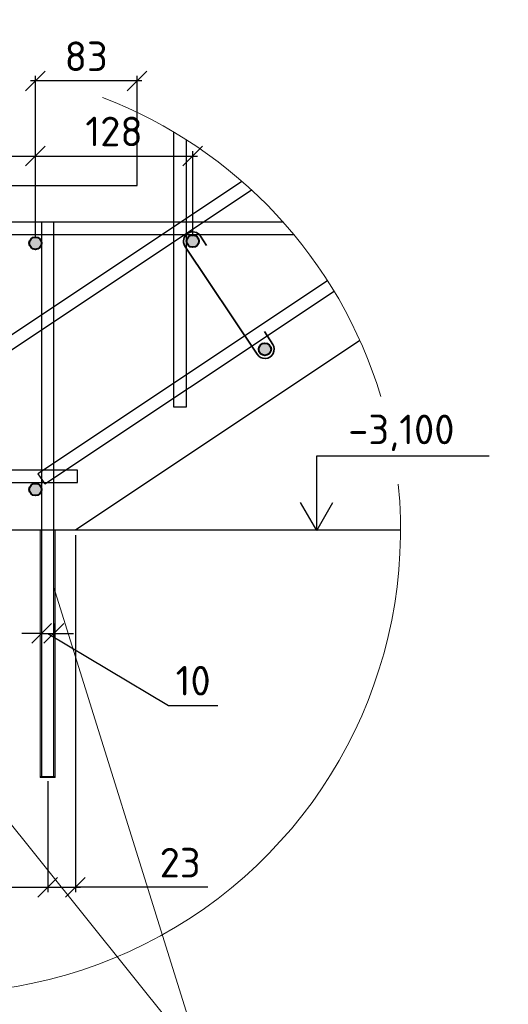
# Model space of a CAD drawing. Header units: millimetres. Extents: x 125896 to 2572636, y -120305 to 130347.
# Tile 34 of 256: x 327917 to 331883, y -110250 to -102253. Entities that reach past the tile are written whole.
import ezdxf

# ---------------------------------------------------------------- set-up
doc = ezdxf.new("R2010")
doc.units = ezdxf.units.MM
doc.linetypes.add('CENTER', pattern=[2, 1.25, -0.25, 0.25, -0.25])
for name, color, linetype, lineweight in [('Арматура', 152, 'Continuous', 40), ('ОСИ', 7, 'CENTER', 15), ('Основная 0.35', 200, 'Continuous', 35), ('Столовая Двери и окна', 7, 'Continuous', 15)]:
    doc.layers.add(name, color=color, linetype=linetype, lineweight=lineweight)
doc.layers.add('Столовая - обозначения', color=7, linetype='Continuous')
doc.layers.add('ФВ-2', color=7, linetype='Continuous')
doc.styles.get("Standard").update_dxf_attribs({"font": 'isocpeur.ttf'})
doc.styles.add('ГОСТ', font='isocpeur.ttf')
doc.dimstyles.new('Осевые', dxfattribs={"dimscale": 0.7, "dimtxt": 450, "dimasz": 400, "dimexe": 100, "dimexo": 100, "dimgap": 100, "dimtad": 1, "dimdec": 0, "dimzin": 0, "dimdsep": 46, "dimtxsty": 'Standard', "dimblk": 'OBLIQUE', "dimcen": 9, "dimdle": 100, "dimazin": 0, "dimtm": 1e-09, "dimtfac": 1, "dimtdec": 0, "dimtofl": 0, "dimtmove": 0, "dimatfit": 3, "dimfxl": 1, "dimtolj": 1, "dimtzin": 0, "dimarcsym": 0})

# ---------------------------------------------------------------- blocks, each defined once
blk = doc.blocks.new('_OBLIQUE')
at = {"color": 0, "linetype": 'ByBlock'}
blk.add_line((-0.5, -0.5), (0.5, 0.5), dxfattribs=at)
blk = doc.blocks.new('*D914')
at = {"layer": 'Defpoints', "color": 0, "linetype": 'ByBlock', "lineweight": 20, "ltscale": 13, "transparency": 16777216}
for p in [(326443.8, -108398.3, 3600), (328143.8, -108398.3, 3600), (328143.8, -109299.2)]:
    blk.add_point(p, dxfattribs=at)
at = {"layer": 'ОСИ', "color": 0, "linetype": 'ByBlock', "lineweight": -2, "ltscale": 13, "transparency": 16777216}
for p, q in [((326443.8, -108438.3), (326443.8, -109339.2)), ((328143.8, -108438.3), (328143.8, -109339.2)), ((326403.8, -109299.2), (328183.8, -109299.2))]:
    blk.add_line(p, q, dxfattribs=at)
at = {"layer": 'ОСИ', "color": 0, "linetype": 'ByBlock', "lineweight": -2, "ltscale": 13, "transparency": 16777216, "xscale": 160, "yscale": 160, "zscale": 160, "rotation": 180}
blk.add_blockref('_OBLIQUE', (326443.8, -109299.2), dxfattribs=at)
at = {"layer": 'ОСИ', "color": 0, "linetype": 'ByBlock', "lineweight": -2, "ltscale": 13, "transparency": 16777216, "xscale": 160, "yscale": 160, "zscale": 160}
blk.add_blockref('_OBLIQUE', (328143.8, -109299.2), dxfattribs=at)
at = {"layer": 'ОСИ', "color": 0, "linetype": 'ByBlock', "ltscale": 13, "transparency": 16777216, "insert": (327293.8, -109099.2), "char_height": 240, "attachment_point": 5}
blk.add_mtext('\\A1;170', dxfattribs=at)
blk = doc.blocks.new('*D915')
at = {"layer": 'Defpoints', "color": 0, "linetype": 'ByBlock', "lineweight": 20, "ltscale": 13, "transparency": 16777216}
for p in [(328368.8, -106398.3, 1800), (328143.8, -108398.3, 3600), (328368.8, -109299.2)]:
    blk.add_point(p, dxfattribs=at)
at = {"layer": 'ОСИ', "color": 0, "linetype": 'ByBlock', "lineweight": -2, "ltscale": 13, "transparency": 16777216}
for p, q in [((328368.8, -106438.3), (328368.8, -109339.2)), ((328143.8, -108438.3), (328143.8, -109339.2)), ((328103.8, -109299.2), (328408.8, -109299.2)), ((329443.1, -109299.2), (328368.8, -109299.2))]:
    blk.add_line(p, q, dxfattribs=at)
at = {"layer": 'ОСИ', "color": 0, "linetype": 'ByBlock', "lineweight": -2, "ltscale": 13, "transparency": 16777216, "xscale": 160, "yscale": 160, "zscale": 160, "rotation": 180}
blk.add_blockref('_OBLIQUE', (328143.8, -109299.2), dxfattribs=at)
at = {"layer": 'ОСИ', "color": 0, "linetype": 'ByBlock', "lineweight": -2, "ltscale": 13, "transparency": 16777216, "xscale": 160, "yscale": 160, "zscale": 160}
blk.add_blockref('_OBLIQUE', (328368.8, -109299.2), dxfattribs=at)
at = {"layer": 'ОСИ', "color": 0, "linetype": 'ByBlock', "ltscale": 13, "transparency": 16777216, "insert": (329219.1, -109099.2), "char_height": 240, "attachment_point": 5}
blk.add_mtext('\\A1;23', dxfattribs=at)
blk = doc.blocks.new('*D918')
at = {"layer": 'Defpoints', "color": 0, "linetype": 'ByBlock', "lineweight": 20, "ltscale": 13, "transparency": 16777216}
for p in [(328043.8, -103360.4), (326338.8, -104068.3, 3600), (328043.8, -104068.3, 3600)]:
    blk.add_point(p, dxfattribs=at)
at = {"layer": 'ОСИ', "color": 0, "linetype": 'ByBlock', "lineweight": -2, "ltscale": 13, "transparency": 16777216}
for p, q in [((326338.8, -104028.3), (326338.8, -103320.4)), ((328043.8, -104028.3), (328043.8, -103320.4)), ((326298.8, -103360.4), (328083.8, -103360.4))]:
    blk.add_line(p, q, dxfattribs=at)
at = {"layer": 'ОСИ', "color": 0, "linetype": 'ByBlock', "lineweight": -2, "ltscale": 13, "transparency": 16777216, "xscale": 160, "yscale": 160, "zscale": 160, "rotation": 180}
blk.add_blockref('_OBLIQUE', (326338.8, -103360.4), dxfattribs=at)
at = {"layer": 'ОСИ', "color": 0, "linetype": 'ByBlock', "lineweight": -2, "ltscale": 13, "transparency": 16777216, "xscale": 160, "yscale": 160, "zscale": 160}
blk.add_blockref('_OBLIQUE', (328043.8, -103360.4), dxfattribs=at)
at = {"layer": 'ОСИ', "color": 0, "linetype": 'ByBlock', "ltscale": 13, "transparency": 16777216, "insert": (327191.3, -103160.4), "char_height": 240, "attachment_point": 5}
blk.add_mtext('\\A1;170', dxfattribs=at)
blk = doc.blocks.new('*D919')
at = {"layer": 'Defpoints', "color": 0, "linetype": 'ByBlock', "lineweight": 20, "ltscale": 13, "transparency": 16777216}
for p in [(329321.1, -103360.4), (328043.8, -104068.3, 3600), (329321.1, -104050.6, 3600)]:
    blk.add_point(p, dxfattribs=at)
at = {"layer": 'ОСИ', "color": 0, "linetype": 'ByBlock', "lineweight": -2, "ltscale": 13, "transparency": 16777216}
for p, q in [((328043.8, -104028.3), (328043.8, -103320.4)), ((329321.1, -104010.6), (329321.1, -103320.4)), ((328003.8, -103360.4), (329361.1, -103360.4))]:
    blk.add_line(p, q, dxfattribs=at)
at = {"layer": 'ОСИ', "color": 0, "linetype": 'ByBlock', "lineweight": -2, "ltscale": 13, "transparency": 16777216, "xscale": 160, "yscale": 160, "zscale": 160, "rotation": 180}
blk.add_blockref('_OBLIQUE', (328043.8, -103360.4), dxfattribs=at)
at = {"layer": 'ОСИ', "color": 0, "linetype": 'ByBlock', "lineweight": -2, "ltscale": 13, "transparency": 16777216, "xscale": 160, "yscale": 160, "zscale": 160}
blk.add_blockref('_OBLIQUE', (329321.1, -103360.4), dxfattribs=at)
at = {"layer": 'ОСИ', "color": 0, "linetype": 'ByBlock', "ltscale": 13, "transparency": 16777216, "insert": (328682.4, -103160.4), "char_height": 240, "attachment_point": 5}
blk.add_mtext('\\A1;128', dxfattribs=at)
blk = doc.blocks.new('*D920')
at = {"layer": 'Defpoints', "color": 0, "linetype": 'ByBlock', "lineweight": 20, "ltscale": 13, "transparency": 16777216}
for p in [(328043.8, -102749.8), (328043.8, -103598.3), (328868.8, -103598.3, 3600)]:
    blk.add_point(p, dxfattribs=at)
at = {"layer": 'ОСИ', "color": 0, "linetype": 'ByBlock', "lineweight": -2, "ltscale": 13, "transparency": 16777216}
for p, q in [((328908.8, -102749.8), (328003.8, -102749.8)), ((328043.8, -103558.3), (328043.8, -102709.8)), ((328868.8, -103558.3), (328868.8, -102709.8))]:
    blk.add_line(p, q, dxfattribs=at)
at = {"layer": 'ОСИ', "color": 0, "linetype": 'ByBlock', "lineweight": -2, "ltscale": 13, "transparency": 16777216, "xscale": 160, "yscale": 160, "zscale": 160, "rotation": 180}
blk.add_blockref('_OBLIQUE', (328043.8, -102749.8), dxfattribs=at)
at = {"layer": 'ОСИ', "color": 0, "linetype": 'ByBlock', "lineweight": -2, "ltscale": 13, "transparency": 16777216, "xscale": 160, "yscale": 160, "zscale": 160}
blk.add_blockref('_OBLIQUE', (328868.8, -102749.8), dxfattribs=at)
at = {"layer": 'ОСИ', "color": 0, "linetype": 'ByBlock', "ltscale": 13, "transparency": 16777216, "insert": (328456.3, -102549.8), "char_height": 240, "attachment_point": 5}
blk.add_mtext('\\A1;83', dxfattribs=at)
blk = doc.blocks.new('*D921')
at = {"layer": 'Defpoints', "color": 0, "linetype": 'ByBlock', "lineweight": 20, "ltscale": 13, "transparency": 16777216}
for p in [(328093.8, -107115.4, 3600), (328193.8, -107115.4, 3600), (328193.8, -107236.8)]:
    blk.add_point(p, dxfattribs=at)
at = {"layer": 'ОСИ', "color": 0, "linetype": 'ByBlock', "lineweight": -2, "ltscale": 13, "transparency": 16777216}
for p, q in [((328093.8, -107155.4), (328093.8, -107276.8)), ((328193.8, -107155.4), (328193.8, -107276.8)), ((328093.8, -107236.8), (327933.8, -107236.8)), ((328093.8, -107236.8), (328193.8, -107236.8)), ((328143.8, -107236.8), (329124.7, -107821.4)), ((328193.8, -107236.8), (328353.8, -107236.8)), ((329124.7, -107821.4), (329524.7, -107821.4))]:
    blk.add_line(p, q, dxfattribs=at)
at = {"layer": 'ОСИ', "color": 0, "linetype": 'ByBlock', "lineweight": -2, "ltscale": 13, "transparency": 16777216, "xscale": 160, "yscale": 160, "zscale": 160}
blk.add_blockref('_OBLIQUE', (328093.8, -107236.8), dxfattribs=at)
at = {"layer": 'ОСИ', "color": 0, "linetype": 'ByBlock', "lineweight": -2, "ltscale": 13, "transparency": 16777216, "xscale": 160, "yscale": 160, "zscale": 160, "rotation": 180}
blk.add_blockref('_OBLIQUE', (328193.8, -107236.8), dxfattribs=at)
at = {"layer": 'ОСИ', "color": 0, "linetype": 'ByBlock', "ltscale": 13, "transparency": 16777216, "insert": (329324.7, -107621.4), "char_height": 240, "attachment_point": 5}
blk.add_mtext('\\A1;10', dxfattribs=at)

msp = doc.modelspace()

# ---------------------------------------------------------------- hatches: boundary and pattern name
at = {"layer": 'Арматура'}
h = msp.add_hatch(color=256, dxfattribs=at)
edge = h.paths.add_edge_path()
edge.add_arc((328043.8, -104068.3), 50, 0, 360)
h = msp.add_hatch(color=256, dxfattribs=at)
edge = h.paths.add_edge_path()
edge.add_arc((329321.1, -104050.6), 50, 0, 360)
h = msp.add_hatch(color=256, dxfattribs=at)
edge = h.paths.add_edge_path()
edge.add_arc((329907.3, -104929.8), 50, 0, 360)
h = msp.add_hatch(color=256, dxfattribs=at)
edge = h.paths.add_edge_path()
edge.add_arc((328043.8, -106068.3), 50, 0, 360)
at = {"layer": 'ФВ-2', "lineweight": 20, "true_color": 0x006272}
h = msp.add_hatch(dxfattribs=at)
h.set_pattern_fill('ANGLE', color=146, scale=2)
h.set_pattern_definition([(0, (-81378.13, -204883.413), (0, 13.97), [10.16, -3.81]), (90, (-81378.13, -204883.413), (-13.97, 9e-16), [10.16, -3.81])])
h.paths.add_polyline_path([(328093.8, -108398.3), (328083.8, -108398.3), (328083.8, -106398.3), (328093.8, -106398.3)])
h.paths.add_polyline_path([(328203.8, -108408.3), (328203.8, -108398.3), (328083.8, -108398.3), (328083.8, -108408.3)])
h.paths.add_polyline_path([(328203.8, -108398.3), (328193.8, -108398.3), (328193.8, -106398.3), (328203.8, -106398.3)])

# ---------------------------------------------------------------- linework, layer by layer
at = {"layer": 'Арматура'}
for centre in [(328043.8, -104068.3, 3600), (329321.1, -104050.6, 3600), (329907.3, -104929.8, 3791.8), (328043.8, -106068.3, 3600)]:
    msp.add_circle(centre, 50, dxfattribs=at)
at = {"layer": 'Основная 0.35'}
for p, q in [((329384.4, -104010.4, 3600), (329432, -104085.4, 3600)), ((329843.9, -104970, 3791.8), (329257.8, -104090.8, 3600)), ((329970.6, -104889.6, 3791.8), (329904, -104784.7, 3791.8))]:
    msp.add_line(p, q, dxfattribs=at)
for centre, start, end in [((329321.1, -104050.6, 3600), 32.40892, 212.40892), ((329907.3, -104929.8, 3791.8), 212.40892, 32.40892)]:
    msp.add_arc(centre, 75, start, end, dxfattribs=at)
at = {"layer": 'Столовая Двери и окна', "color": 18, "lineweight": 30, "true_color": 0x000000}
msp.add_line((330678.5, -104858.5, 1771.1), (328368.8, -106398.3, 1800), dxfattribs=at)
at = {"layer": 'Столовая Двери и окна', "color": 18, "lineweight": 25, "true_color": 0x000000}
for p, q in [((330327.3, -106400.8), (330327.3, -105793.8)), ((330327.3, -105793.8), (331727.8, -105793.8)), ((330327.3, -106400.8), (330195.6, -106174.5)), ((330327.3, -106400.8), (330459, -106174.5))]:
    msp.add_line(p, q, dxfattribs=at)
at = {"layer": 'Столовая Двери и окна', "color": 18, "lineweight": 20, "true_color": 0x000000}
for p, q in [((328193.8, -106864.1, 3600), (329397.7, -110723.5)), ((329397.7, -110723.5), (326493.8, -107101, 3600)), ((328083.8, -108398.3, 3600), (328203.8, -108398.3, 3600))]:
    msp.add_line(p, q, dxfattribs=at)
at = {"layer": 'Столовая Двери и окна', "color": 18, "lineweight": 30, "true_color": 0x000000, "elevation": 3600}
msp.add_lwpolyline([(325868.8, -105598.3), (325868.8, -103598.3), (328868.8, -103598.3), (328868.8, -103005.2)], dxfattribs=at)
at = {"layer": 'Столовая Двери и окна', "color": 146, "lineweight": 30, "true_color": 0x105689}
for points, elevation in [([(329268.8, -103227.1), (329268.8, -105398.3), (329168.8, -105398.3), (329168.8, -103165.6)], 3600), ([(329721.1, -103565.7), (326108.8, -105973.9), (326164.2, -106057.1), (329797.9, -103634.7)], 1608.2), ([(330056.8, -103898.3), (326288.9, -103898.3), (326288.9, -103898.3), (326288.9, -103898.3)], 3600), ([(326357.7, -103998.3), (330142.7, -103998.3)], 3600), ([(330416.2, -104372.3), (328065, -105939.8), (328120.5, -106023), (330468.7, -104457.5)], 1800), ([(326148.6, -106010.9), (328384.5, -106010.9), (328384.5, -105910.9), (326148.6, -105910.9), (326148.6, -105910.9), (326148.6, -105910.9)], 3600)]:
    msp.add_lwpolyline(points, dxfattribs=dict(at, elevation=elevation))
at = {"layer": 'Столовая Двери и окна', "color": 5, "lineweight": 30, "elevation": 3600}
msp.add_lwpolyline([(328193.8, -103898.3), (328093.8, -103898.3), (328093.8, -108398.3), (328193.8, -108398.3)], close=True, dxfattribs=at)
at = {"layer": 'Столовая Двери и окна', "color": 5, "lineweight": 30}
msp.add_lwpolyline([(331008.2, -106398.3), (323487.5, -106398.3)], dxfattribs=at)
at = {"layer": 'Столовая Двери и окна', "color": 18, "lineweight": 20, "true_color": 0x000000, "elevation": 3600}
for points in [[(328093.8, -108398.3), (328083.8, -108398.3), (328083.8, -106398.3), (328093.8, -106398.3)], [(328203.8, -108398.3), (328193.8, -108398.3), (328193.8, -106398.3), (328203.8, -106398.3)], [(328203.8, -108408.3), (328203.8, -108398.3), (328083.8, -108398.3), (328083.8, -108408.3)]]:
    msp.add_lwpolyline(points, close=True, dxfattribs=at)
at = {"layer": 'Столовая Двери и окна', "color": 18, "lineweight": 20, "true_color": 0x000000}
for start, end in [(16.79413, 69.09066), (165.03656, 5.67826)]:
    msp.add_arc((327247.8, -106398.3), 3760.4, start, end, dxfattribs=at)

# ---------------------------------------------------------------- texts
at = {"insert": (226281.3, -87218.1), "char_height": 250, "attachment_point": 1, "style": 'ГОСТ'}
msp.add_mtext_dynamic_manual_height_columns('\\A1;\\pi9384.38;{\\H1.5152x;\\P\\pi1250;Общие указания\\P\\pi250;}1.^IРабочая документация разработана в соответствии с заданием на проектирование, требованиями действующих технических регламентов, стандартов, сводов правил и других документов, содержащих установленные требования.\\P2.^IРабочая документация выполнена в соответствии со следующими нормативными и техническими документами:\\P-^IСП 20.13330.2016 "Нагрузки и Воздействия";\\P-^IСП 63.13330.2012 "Бетонные и железобетонные конструкции. Основные положения";\\P-^IСП 22.13330.2016 "Основания зданий и сооружений";\\P-^IСП 45.13330.2012 "Земляные сооружения, основания и фундаменты".\\P3.   За относительную отметку 0,000 принята отметка чистого пола первого этажа.\\P4.^IПеречень видов работ, для которых необходимо составлять акты освидетельствования скрытых работ:\\P-^Iармирование конструкций;\\P-^Iосвидетельствование опалубки перед бетонированием;\\P-^Iвыполнение сварочных работ;\\P-^Iотбор контрольных проб бетона;\\P-^Iсоответствие законченных железобетонных конструкций проекту с отображением качества работ;\\P-^Iустройство монолитных конструкций, выполняемых в зимнее время;  \\P\\pi0;  -    устройство гидроизоляции;\\P\\pi250;-^Iуплотнение грунтов и обратную засыпку.\\PЗапрещается выполнение последующих работ при отсутствии актов освидетельствования предшествующих скрытых работ во всех случаях.\\P\\pi0;        5. Проект рассчитан на производство работ в период положительных температур. В случае выполнения работ при отрицательных температурах необходимо выполнять требования СНиП часть 3 по производству работ и ППР.\\P        6. При минимальной температуре воздуха до минус 15°С допускается: выдерживание бетона в конструкции методом термоса, при предварительном разогреве бетонной смеси, форсированный электроразогрев бетона в конструкции с повторным уплотнением.\\P\\pi250;При минимальной температуре воздуха до минус 25°С допускается: обогрев бетона в греющей опалубке с помощью низкотемпературных электронагревателей, электродный сквозной прогрев бетона, электрообогрев с помощью греющего провода.\\P\\pi0;7. При отрицательной температуре воздуха уплотнение грунта обратной засыпки в траншеях должно \\Pосуществляться до достижения коэффициента уплотнения 0,98. \\PВремя уплотнения грунта в зависимости от температуры воздуха: \\P\\pi250;-^Iпри t{\\H0.7x;\\So^ ;}-5, 90-120 минут; при t{\\H0.7x;\\So^ ;\\H1.42857x;-10, 60-90 минут; }при t{\\H0.7x;\\So^ ;\\H1.42857x;-20, 40-60 минут; }при t{\\H0.7x;\\So^ ;\\H1.42857x;-30, 20-30 минут;\\P\\pi0;Работы по выполнению насыпей и обратных засыпок при отрицательных температурах должны производить с учетом следующих требований:\\P\\pi250;-^Iподготовку поверхности (основания) насыпи и обратных засыпок следует выполнять с полным удалением снега, льда, промерзшего слоя слабого и пучинистого грунта на всю его глубину;\\P-^Iотсыпку в насыпь и обратные засыпки грунтов необходимо производить при их природной влажности и в талом состоянии с содержанием комьев мерзлого грунта, не превышающим требований, приведенных в приложении М СП 45.13330.2017. Свод правил. Земляные сооружения, основания и фундаменты., и, как правило, на не промерзшие ранее отсыпанные и уплотненные слои. В отдельных случаях при согласовании с автором проекта допускается грунты отсыпать на непучинистые грунты, промерзшие на глубину не более 15 см;\\P-^Iпри пониженной влажности отсыпанных грунтов для их уплотнения следует применять более тяжелое грунтоуплотняющее оборудование; \\P-^Iработы по отсыпке и уплотнению каждого слоя должны выполнять в течение одной рабочей смены; - при выполнении насыпей из глинистых грунтов при обильном снеговыпадении все работы должны быть прекращены; - перерывы в работах по выполнению насыпей и обратных засыпок допускаются только при условиях, что за время перерыва глубина промерзания ранее уплотненных пучинистых грунтов не превысит 15 см или на время перерыва ранее уплотненные грунты утепляются специальными средствами (например, маловлажным рыхлым грунтом, который в последующем удаляется); - все работы по отсыпке грунтов и их уплотнению выполняют с повышенной интенсивностью.}', width=20474.372, gutter_width=5800, heights=[24436.9], dxfattribs=at)
at = {"layer": 'Столовая - обозначения', "lineweight": 25}
msp.add_text('-3,100', height=240, dxfattribs=at).set_placement((330583.3, -105700.6))

# ---------------------------------------------------------------- dimensions: what is measured, and where the dimension line sits
at = {"layer": 'ОСИ', "linetype": 'ByBlock', "ltscale": 13}
for base, p1, p2, picture, middle in [((328043.7738247, -102749.7553177), (328868.7738247, -103598.2761485, 3599.99997), (328043.7738247, -103598.2761485), '*D920', (328456.2738247, -102549.7553177)), ((328043.7738247, -103360.3845438), (326338.7738247, -104068.2761485, 3599.99997), (328043.7738247, -104068.2761485, 3599.99997), '*D918', (327191.2738247, -103160.3845438)), ((329321.1, -103360.4), (328043.8, -104068.3, 3600), (329321.1, -104050.6, 3600), '*D919', (328682.4, -103160.4)), ((328143.8, -109299.2), (326443.8, -108398.3, 3600), (328143.8, -108398.3, 3600), '*D914', (327293.8, -109099.2))]:
    dim = msp.add_linear_dim(base=base, p1=p1, p2=p2, dimstyle='Осевые', override={"dimscale": 0.8, "dimtxt": 300, "dimasz": 200, "dimexe": 50, "dimexo": 50, "dimlfac": 0.1, "dimdle": 50, "dimtmove": 1}, dxfattribs=at)
    dim.commit()
    dim.dimension.update_dxf_attribs({"geometry": picture, "text_midpoint": middle})
for base, p1, p2, picture, middle in [((328368.7738247, -109299.2063699), (328143.7738247, -108398.2761485, 3599.99997), (328368.7738247, -106398.2761485, 1799.999985), '*D915', (329219.1159112, -109301.8313699)), ((328193.8, -107236.8), (328093.8, -107115.4, 3600), (328193.8, -107115.4, 3600), '*D921', (329204.7, -107821.4))]:
    dim = msp.add_linear_dim(base=base, p1=p1, p2=p2, dimstyle='Осевые', override={"dimscale": 0.8, "dimtxt": 300, "dimasz": 200, "dimexe": 50, "dimexo": 50, "dimlfac": 0.1, "dimdle": 50, "dimtmove": 1}, dxfattribs=at)
    dim.commit()
    dim.dimension.update_dxf_attribs({"geometry": picture, "text_midpoint": middle, "dimtype": 160})

doc.saveas('drawing.dxf')
